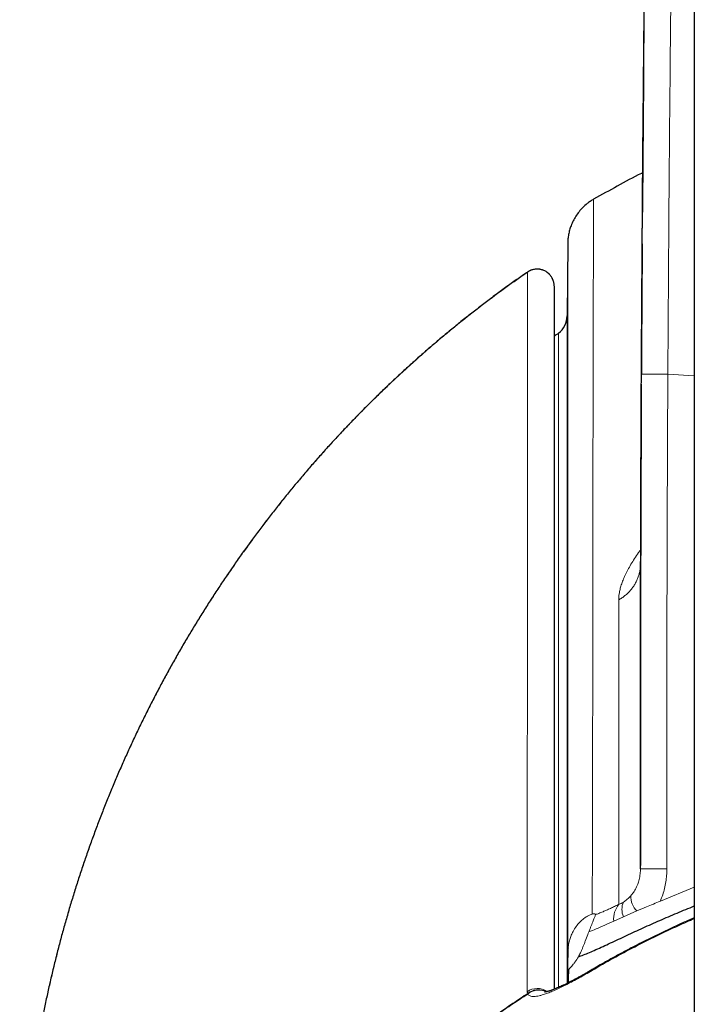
# Model space of a CAD drawing. Header units: millimetres. Extents: x 8 to 850, y 12 to 844.
# Tile 7 of 31: x 416 to 432, y 399 to 422. Entities that reach past the tile are written whole.
import ezdxf

# ---------------------------------------------------------------- set-up
doc = ezdxf.new("R2010")
doc.units = ezdxf.units.MM

msp = doc.modelspace()

# ---------------------------------------------------------------- linework, layer by layer
at = {"color": 7, "linetype": 'Continuous', "lineweight": 30}
for p, q in [((431.993, 435.139), (431.993, 397.139)), ((429.012, 416.786), (428.997, 415.08)), ((428.693, 415.782), (428.693, 399.229)), ((428.997, 415.016), (428.997, 399.366)), ((430.743, 413.474), (430.728, 409.259)), ((430.728, 409.259), (430.727, 409.235)), ((428.454, 399.193), (428.45, 399.194))]:
    msp.add_line(p, q, dxfattribs=at)
at = {"color": 8, "linetype": 'Continuous', "lineweight": 0}
for p, q in [((430.769, 417.684), (430.743, 413.474)), ((428.068, 416.11), (428.067, 416.112)), ((428.997, 415.08), (428.997, 415.016)), ((428.796, 399.271), (428.796, 414.673)), ((431.993, 413.671), (431.37, 413.705)), ((431.993, 401.627), (431.194, 401.303)), ((430.323, 400.934), (430.64, 401.071)), ((430.098, 400.833), (430.323, 400.934)), ((429.009, 399.655), (429.019, 399.676)), ((429.019, 399.677), (429.038, 399.695)), ((428.068, 399.111), (428.08, 399.137))]:
    msp.add_line(p, q, dxfattribs=at)
at = {"color": 8, "linetype": 'Continuous', "lineweight": 0, "flags": 128}
for points in [[(429.621, 417.825), (429.607, 410.326), (429.606, 409.966), (429.604, 408.529), (429.594, 402.783), (429.591, 400.997)], [(429.011, 400.07), (429.011, 407.516), (429.012, 416.786)], [(430.728, 409.264), (430.728, 409.259), (430.728, 409.259), (430.728, 409.259)]]:
    msp.add_lwpolyline(points, dxfattribs=at)
at = {"color": 8, "linetype": 'Continuous', "lineweight": 0}
for centre, radius, start, end in [((431.549, 179.119), 222.942, 90.05196, 90.21184), ((430.737, 401.107), 0.448, 157.1531, 202.8129), ((430.966, 401.409), 0.469, 177.6375, 225.9987), ((430.615, 400.89), 0.521, 139.7435, 186.2851), ((429.639, 399.653), 0.0563, 122.4484, 164.5736), ((428.293, 398.842), 0.404, 55.0636, 125.848), ((428.328, 398.804), 0.403, 64.6171, 130.2785), ((428.318, 398.822), 0.395, 70.4405, 127.1696)]:
    msp.add_arc(centre, radius, start, end, dxfattribs=at)
at = {"color": 7, "linetype": 'Continuous', "lineweight": 30}
for centre, major_axis, ratio, start_param, end_param in [((428.497, 415.084), (0, 0.512), 0.975722, 3.782414, 4.703662), ((443.993, 394.071), (0, 25.702), 0.989043, 0.640821, 0.645897)]:
    msp.add_ellipse(centre, major_axis=major_axis, ratio=ratio, start_param=start_param, end_param=end_param, dxfattribs=at)
for points, knots in [([(430.943, 432.218), (430.932, 431.577), (430.898, 429.536), (430.852, 426.094), (430.803, 421.89), (430.78, 419.086), (430.769, 417.684)], [0, 0, 0, 0, 0.132212, 0.421335, 0.710579, 1, 1, 1, 1]), ([(430.747, 413.71), (430.755, 414.976), (430.77, 417.507), (430.807, 421.784), (430.859, 426.53), (430.91, 430.011), (430.935, 431.747)], [0, 0, 0, 0, 0.2105258, 0.4210528, 0.711266, 1, 1, 1, 1]), ([(430.798, 420.621), (430.798, 420.622), (430.798, 420.623), (430.798, 420.618), (430.798, 420.607), (430.797, 420.589), (430.797, 420.547), (430.796, 420.481), (430.795, 420.383), (430.794, 420.27), (430.793, 420.143), (430.792, 420.002), (430.791, 419.847), (430.789, 419.681), (430.788, 419.503), (430.786, 419.314), (430.784, 419.111), (430.782, 418.896), (430.781, 418.669), (430.779, 418.428), (430.777, 418.175), (430.775, 417.905), (430.773, 417.686), (430.772, 417.556), (430.772, 417.524)], [0, 0, 0, 0, 0.001551, 0.010839, 0.019916, 0.029289, 0.039388, 0.071567, 0.105983, 0.145441, 0.187977, 0.233785, 0.28302, 0.335804, 0.391071, 0.449918, 0.512405, 0.578584, 0.648496, 0.722176, 0.799654, 0.880954, 0.970249, 1, 1, 1, 1]), ([(430.777, 418.187), (430.778, 418.211), (430.778, 418.322), (430.78, 418.491), (430.781, 418.694), (430.783, 418.866), (430.784, 419.035), (430.785, 419.201), (430.787, 419.367), (430.788, 419.531), (430.79, 419.694), (430.791, 419.853), (430.792, 419.992), (430.793, 420.111), (430.794, 420.209), (430.795, 420.3), (430.796, 420.381), (430.796, 420.45), (430.797, 420.508), (430.797, 420.554), (430.797, 420.588), (430.798, 420.61), (430.798, 420.617), (430.798, 420.62)], [0, 0, 0, 0, 0.025453, 0.118403, 0.179485, 0.241133, 0.302486, 0.363733, 0.425055, 0.489236, 0.553878, 0.619159, 0.685247, 0.729831, 0.774799, 0.817101, 0.855236, 0.88928, 0.919333, 0.94554, 0.968115, 0.987391, 1, 1, 1, 1]), ([(430.776, 418.45), (430.766, 418.445), (430.565, 418.345), (430.179, 418.139), (429.807, 417.93), (429.621, 417.825)], [0, 0, 0, 0, 0.024908, 0.512487, 1, 1, 1, 1]), ([(429.621, 417.825), (429.594, 417.81), (429.542, 417.778), (429.457, 417.716), (429.367, 417.636), (429.277, 417.536), (429.201, 417.43), (429.138, 417.319), (429.09, 417.21), (429.055, 417.103), (429.031, 416.998), (429.015, 416.892), (429.013, 416.821), (429.012, 416.786)], [0, 0, 0, 0, 0.072487, 0.144975, 0.251071, 0.3575, 0.463599, 0.562296, 0.660994, 0.74558, 0.830496, 0.915413, 1, 1, 1, 1]), ([(430.769, 417.651), (430.769, 417.643), (430.767, 417.474), (430.766, 417.305), (430.766, 417.143)], [0, 0, 0, 0, 0.043387, 1, 1, 1, 1]), ([(430.766, 416.778), (430.766, 416.74), (430.765, 416.593), (430.763, 416.338), (430.761, 415.963), (430.758, 415.542), (430.755, 415.079), (430.752, 414.631), (430.75, 414.199), (430.748, 413.896), (430.748, 413.737), (430.747, 413.716)], [0, 0, 0, 0, 0.037506, 0.144463, 0.249267, 0.405512, 0.556709, 0.702852, 0.843938, 0.979963, 1, 1, 1, 1]), ([(428.067, 416.112), (428.058, 416.106), (427.961, 416.04), (427.777, 415.911), (427.517, 415.724), (427.259, 415.534), (427.003, 415.341), (426.75, 415.145), (426.498, 414.946), (426.249, 414.743), (426.002, 414.538), (425.757, 414.329), (425.514, 414.117), (425.274, 413.902), (425.035, 413.684), (424.799, 413.462), (424.566, 413.238), (424.335, 413.011), (424.108, 412.782), (423.882, 412.55), (423.659, 412.314), (423.439, 412.077), (423.222, 411.836), (423.008, 411.594), (422.797, 411.348), (422.589, 411.1), (422.383, 410.85), (422.18, 410.596), (421.98, 410.341), (421.782, 410.082), (421.588, 409.821), (421.396, 409.557), (421.207, 409.291), (421.021, 409.022), (420.838, 408.751), (420.658, 408.478), (420.482, 408.203), (420.308, 407.925), (420.139, 407.646), (419.972, 407.365), (419.808, 407.082), (419.648, 406.796), (419.491, 406.509), (419.337, 406.219), (419.187, 405.928), (419.039, 405.634), (418.895, 405.338), (418.754, 405.041), (418.617, 404.742), (418.484, 404.442), (418.354, 404.14), (418.228, 403.837), (418.105, 403.532), (417.985, 403.225), (417.87, 402.918), (417.758, 402.611), (417.65, 402.301), (417.545, 401.99), (417.443, 401.677), (417.345, 401.363), (417.251, 401.047), (417.16, 400.729), (417.072, 400.411), (416.989, 400.09), (416.908, 399.769), (416.832, 399.446), (416.759, 399.122), (416.69, 398.797), (416.624, 398.472), (416.563, 398.146), (416.505, 397.819), (416.451, 397.492), (416.401, 397.165), (416.355, 396.836), (416.312, 396.507), (416.273, 396.178), (416.238, 395.847), (416.207, 395.516), (416.18, 395.185), (416.156, 394.853), (416.136, 394.522), (416.121, 394.192), (416.11, 393.928), (416.107, 393.774), (416.106, 393.73)], [0, 0, 0, 0, 0.001231, 0.013396, 0.025559, 0.037722, 0.049887, 0.062057, 0.074235, 0.086422, 0.098622, 0.110836, 0.123069, 0.135321, 0.147597, 0.159899, 0.172196, 0.184453, 0.196731, 0.209024, 0.221325, 0.23363, 0.24593, 0.258219, 0.270483, 0.282797, 0.295115, 0.307438, 0.319771, 0.332115, 0.344474, 0.356849, 0.369246, 0.381679, 0.394103, 0.406519, 0.418931, 0.43134, 0.44375, 0.456162, 0.468579, 0.481003, 0.493436, 0.505882, 0.518343, 0.530821, 0.543318, 0.555839, 0.568323, 0.580759, 0.593229, 0.605719, 0.618215, 0.630701, 0.643161, 0.655581, 0.667991, 0.680487, 0.692988, 0.705497, 0.718015, 0.730546, 0.743093, 0.755657, 0.768251, 0.78087, 0.793478, 0.806078, 0.818672, 0.831261, 0.843848, 0.856434, 0.869022, 0.881612, 0.894208, 0.906811, 0.919423, 0.932045, 0.944682, 0.95732, 0.969897, 0.982457, 0.995004, 1, 1, 1, 1]), ([(428.693, 415.787), (428.693, 415.796), (428.692, 415.819), (428.687, 415.855), (428.678, 415.893), (428.666, 415.93), (428.649, 415.966), (428.63, 416), (428.607, 416.032), (428.581, 416.062), (428.552, 416.089), (428.521, 416.112), (428.487, 416.133), (428.452, 416.151), (428.415, 416.164), (428.378, 416.174), (428.339, 416.181), (428.3, 416.183), (428.261, 416.182), (428.222, 416.177), (428.184, 416.168), (428.147, 416.156), (428.111, 416.139), (428.085, 416.125), (428.07, 416.114), (428.067, 416.112)], [0, 0, 0, 0, 0.033186, 0.079274, 0.124263, 0.169334, 0.215243, 0.260946, 0.305686, 0.351264, 0.397337, 0.442111, 0.487268, 0.533228, 0.578467, 0.623133, 0.668683, 0.714484, 0.758949, 0.804029, 0.849892, 0.894747, 0.939374, 0.984882, 1, 1, 1, 1]), ([(430.725, 402.059), (430.724, 402.539), (430.723, 403.487), (430.723, 404.893), (430.724, 406.265), (430.726, 407.603), (430.729, 408.899), (430.732, 410.154), (430.736, 411.368), (430.741, 412.55), (430.745, 413.327), (430.747, 413.71)], [0, 0, 0, 0, 0.123609, 0.244278, 0.362013, 0.476818, 0.588699, 0.695739, 0.799967, 0.901386, 1, 1, 1, 1]), ([(430.742, 412.554), (430.741, 412.483), (430.741, 412.309), (430.739, 412.038), (430.738, 411.744), (430.737, 411.464), (430.736, 411.197), (430.735, 410.945), (430.734, 410.704), (430.733, 410.499), (430.733, 410.324), (430.732, 410.17), (430.732, 410.007), (430.731, 409.835), (430.731, 409.653), (430.73, 409.449), (430.729, 409.22), (430.729, 408.968), (430.728, 408.701), (430.727, 408.419), (430.727, 408.121), (430.726, 407.806), (430.726, 407.478), (430.725, 407.136), (430.725, 406.781), (430.724, 406.414), (430.724, 406.036), (430.723, 405.644), (430.723, 405.235), (430.723, 404.809), (430.723, 404.367), (430.723, 403.909), (430.723, 403.438), (430.724, 402.952), (430.724, 402.518), (430.724, 402.247), (430.725, 402.142)], [0, 0, 0, 0, 0.020502, 0.049937, 0.078178, 0.105225, 0.130627, 0.154876, 0.177972, 0.199915, 0.213969, 0.228615, 0.244214, 0.260764, 0.278266, 0.296721, 0.319693, 0.343988, 0.369606, 0.396548, 0.425339, 0.455503, 0.487039, 0.519949, 0.554232, 0.58924, 0.625574, 0.663234, 0.702221, 0.743371, 0.785903, 0.829818, 0.875115, 0.921797, 0.969863, 1, 1, 1, 1]), ([(429.265, 399.992), (429.304, 400.006), (429.383, 400.035), (429.522, 400.092), (429.675, 400.158), (429.897, 400.258), (430.205, 400.403), (430.591, 400.584), (430.983, 400.761), (431.384, 400.936), (431.721, 401.079), (431.926, 401.161), (431.993, 401.188)], [0, 0, 0, 0, 0.066767, 0.133574, 0.200341, 0.266966, 0.400065, 0.533869, 0.667332, 0.800813, 0.934368, 1, 1, 1, 1]), ([(431.993, 400.911), (431.946, 400.89), (431.81, 400.83), (431.588, 400.729), (431.326, 400.606), (431.065, 400.481), (430.804, 400.351), (430.542, 400.217), (430.283, 400.08), (430.028, 399.941), (429.804, 399.815), (429.665, 399.734), (429.609, 399.701)], [0, 0, 0, 0, 0.057899, 0.165238, 0.272909, 0.380951, 0.489687, 0.600791, 0.711142, 0.82004, 0.926955, 1, 1, 1, 1]), ([(429.021, 400.206), (429.02, 400.2), (429.017, 400.175), (429.013, 400.131), (429.011, 400.082), (429.011, 400.033), (429.011, 399.996), (429.011, 399.968), (429.01, 399.941), (429.01, 399.911), (429.01, 399.882), (429.01, 399.857), (429.009, 399.824), (429.009, 399.787), (429.009, 399.747), (429.008, 399.711), (429.008, 399.679), (429.008, 399.651), (429.008, 399.623), (429.008, 399.599), (429.007, 399.585), (429.007, 399.578)], [0, 0, 0, 0, 0.0265966, 0.0998597, 0.170187, 0.2321489, 0.2919643, 0.3194725, 0.3470494, 0.399737, 0.4363138, 0.4747981, 0.5145271, 0.5760835, 0.6314196, 0.680789, 0.7331152, 0.7983689, 0.8669645, 0.9383139, 1, 1, 1, 1]), ([(429.011, 400.07), (429.012, 400.104), (429.013, 400.15), (429.02, 400.195), (429.022, 400.206)], [0, 0, 0, 0, 0.749389, 1, 1, 1, 1]), ([(429.011, 400.07), (429.011, 400.018), (429.01, 399.92), (429.009, 399.784), (429.008, 399.676), (429.008, 399.62), (429.008, 399.603), (429.008, 399.6)], [0, 0, 0, 0, 0.275846, 0.517713, 0.740687, 0.960734, 1, 1, 1, 1]), ([(429.609, 399.702), (429.594, 399.693), (429.551, 399.668), (429.483, 399.629), (429.408, 399.586), (429.338, 399.546), (429.27, 399.509), (429.2, 399.471), (429.131, 399.434), (429.063, 399.399), (428.997, 399.366), (428.934, 399.335), (428.875, 399.307), (428.819, 399.282), (428.767, 399.259), (428.719, 399.238), (428.674, 399.221), (428.634, 399.206), (428.599, 399.194), (428.57, 399.184), (428.544, 399.177), (428.521, 399.171), (428.5, 399.166), (428.484, 399.163), (428.472, 399.161), (428.464, 399.161), (428.461, 399.161), (428.462, 399.161), (428.462, 399.161)], [0, 0, 0, 0, 0.027905, 0.081705, 0.129447, 0.172754, 0.218512, 0.263661, 0.312453, 0.360425, 0.40746, 0.453479, 0.498415, 0.542218, 0.584843, 0.626259, 0.666439, 0.705361, 0.74301, 0.77284, 0.803694, 0.837738, 0.870766, 0.902674, 0.933421, 0.963014, 0.991509, 1, 1, 1, 1]), ([(429.007, 399.371), (429.007, 399.38), (429.007, 399.433), (429.008, 399.529), (429.009, 399.615), (429.009, 399.658)], [0, 0, 0, 0, 0.091675, 0.545848, 1, 1, 1, 1]), ([(428.508, 399.168), (428.504, 399.17), (428.49, 399.178), (428.47, 399.187), (428.454, 399.192), (428.45, 399.194)], [0, 0, 0, 0, 0.20409, 0.791439, 1, 1, 1, 1])]:
    msp.add_open_spline(points, degree=3, knots=knots, dxfattribs=at)
at = {"color": 8, "linetype": 'Continuous', "lineweight": 0}
for points, knots in [([(431.525, 429.124), (431.507, 427.819), (431.47, 425.21), (431.428, 421.335), (431.393, 417.5), (431.378, 414.97), (431.37, 413.705)], [0, 0, 0, 0, 0.253879, 0.50776, 0.753879, 1, 1, 1, 1]), ([(428.068, 416.11), (427.897, 415.991), (427.549, 415.748), (427.035, 415.365), (426.603, 415.028), (426.254, 414.745), (425.986, 414.522), (425.721, 414.295), (425.452, 414.059), (425.18, 413.814), (424.905, 413.56), (424.634, 413.302), (424.362, 413.036), (424.092, 412.764), (423.821, 412.484), (423.555, 412.2), (423.258, 411.874), (422.932, 411.505), (422.582, 411.092), (422.242, 410.674), (421.913, 410.253), (421.591, 409.825), (421.282, 409.398), (420.987, 408.971), (420.703, 408.546), (420.427, 408.115), (420.164, 407.687), (419.912, 407.262), (419.672, 406.839), (419.44, 406.412), (419.217, 405.986), (419.004, 405.561), (418.8, 405.137), (418.603, 404.709), (418.416, 404.284), (418.238, 403.863), (418.07, 403.445), (417.909, 403.025), (417.753, 402.598), (417.603, 402.165), (417.459, 401.726), (417.321, 401.285), (417.19, 400.837), (417.065, 400.384), (416.946, 399.924), (416.835, 399.461), (416.731, 398.996), (416.635, 398.526), (416.546, 398.053), (416.465, 397.578), (416.392, 397.102), (416.327, 396.625), (416.269, 396.146), (416.22, 395.666), (416.18, 395.193), (416.148, 394.729), (416.124, 394.271), (416.11, 393.938), (416.107, 393.758), (416.106, 393.73)], [0, 0, 0, 0, 0.0237711, 0.0483623, 0.0729676, 0.0862225, 0.0994774, 0.112741, 0.1260047, 0.1402173, 0.15443, 0.1686534, 0.1828769, 0.1976484, 0.2124199, 0.2272034, 0.2419869, 0.2626561, 0.2833333, 0.3036371, 0.3239409, 0.344275, 0.3646091, 0.3840056, 0.4034022, 0.4228248, 0.4422474, 0.4606842, 0.479121, 0.4975799, 0.5160387, 0.5339095, 0.5517803, 0.5696711, 0.5875619, 0.6046472, 0.6217324, 0.6388352, 0.655938, 0.6734743, 0.6910106, 0.7085655, 0.7261204, 0.7441535, 0.7621867, 0.7802397, 0.7982927, 0.8165624, 0.8348321, 0.8531222, 0.8714124, 0.8897141, 0.9080158, 0.9263381, 0.9446603, 0.9620419, 0.9794234, 0.9968228, 1, 1, 1, 1]), ([(428.057, 399.169), (428.057, 399.183), (428.057, 399.237), (428.057, 399.451), (428.058, 400.291), (428.06, 403.654), (428.063, 408.399), (428.066, 413.193), (428.068, 415.423), (428.068, 416.11)], [0, 0, 0, 0, 0.0024238, 0.0095205, 0.0379075, 0.1514553, 0.6056468, 0.8783578, 1, 1, 1, 1]), ([(428.693, 415.782), (428.692, 415.803), (428.69, 415.847), (428.673, 415.911), (428.646, 415.973), (428.609, 416.029), (428.564, 416.077), (428.511, 416.118), (428.452, 416.149), (428.388, 416.17), (428.322, 416.18), (428.255, 416.179), (428.189, 416.167), (428.125, 416.145), (428.087, 416.122), (428.068, 416.11)], [0, 0, 0, 0, 0.0745319, 0.1522706, 0.2300092, 0.3071184, 0.3842274, 0.4609944, 0.5377612, 0.6146203, 0.6914794, 0.7686868, 0.8458943, 0.9229471, 1, 1, 1, 1]), ([(431.37, 413.705), (431.365, 412.734), (431.356, 410.794), (431.348, 407.882), (431.344, 404.971), (431.346, 403.03), (431.347, 402.06)], [0, 0, 0, 0, 0.249998, 0.499996, 0.749998, 1, 1, 1, 1]), ([(430.213, 408.396), (430.213, 408.419), (430.214, 408.465), (430.224, 408.546), (430.242, 408.639), (430.272, 408.747), (430.313, 408.86), (430.365, 408.978), (430.427, 409.102), (430.5, 409.232), (430.585, 409.367), (430.661, 409.48), (430.713, 409.55), (430.729, 409.572)], [0, 0, 0, 0, 0.07507, 0.15014, 0.25046, 0.350788, 0.451107, 0.551856, 0.652615, 0.753363, 0.854579, 0.955806, 1, 1, 1, 1]), ([(430.727, 409.235), (430.726, 409.214), (430.725, 409.164), (430.713, 409.085), (430.694, 408.999), (430.667, 408.916), (430.632, 408.835), (430.59, 408.758), (430.542, 408.684), (430.487, 408.615), (430.426, 408.552), (430.36, 408.493), (430.289, 408.441), (430.238, 408.411), (430.213, 408.396)], [0, 0, 0, 0, 0.061258, 0.146598, 0.231938, 0.317278, 0.402618, 0.487959, 0.573299, 0.658639, 0.743979, 0.82932, 0.91466, 1, 1, 1, 1]), ([(430.218, 401.226), (430.218, 401.24), (430.216, 401.55), (430.218, 402.159), (430.218, 403.348), (430.216, 405.426), (430.214, 407.208), (430.213, 408.396)], [0, 0, 0, 0, 0.005916, 0.130177, 0.254437, 0.502958, 1, 1, 1, 1]), ([(430.497, 401.429), (430.511, 401.446), (430.539, 401.479), (430.575, 401.531), (430.607, 401.583), (430.636, 401.64), (430.659, 401.696), (430.68, 401.753), (430.696, 401.813), (430.71, 401.877), (430.719, 401.943), (430.724, 402.004), (430.725, 402.042), (430.725, 402.059)], [0, 0, 0, 0, 0.1074428, 0.1976287, 0.2884343, 0.3812665, 0.474827, 0.5526503, 0.6451516, 0.7383535, 0.8336775, 0.9296905, 1, 1, 1, 1]), ([(431.347, 402.06), (431.346, 402.009), (431.344, 401.907), (431.325, 401.754), (431.295, 401.601), (431.252, 401.45), (431.213, 401.352), (431.194, 401.303)], [0, 0, 0, 0, 0.195064, 0.391528, 0.592483, 0.795018, 1, 1, 1, 1]), ([(430.218, 401.226), (430.235, 401.233), (430.269, 401.248), (430.306, 401.27), (430.324, 401.281)], [0, 0, 0, 0, 0.495376, 1, 1, 1, 1]), ([(430.324, 401.281), (430.339, 401.291), (430.369, 401.311), (430.413, 401.346), (430.456, 401.385), (430.483, 401.414), (430.497, 401.429)], [0, 0, 0, 0, 0.246943, 0.495031, 0.746844, 1, 1, 1, 1]), ([(430.64, 401.071), (430.716, 401.103), (430.843, 401.155), (431.028, 401.232), (431.139, 401.28), (431.194, 401.303)], [0, 0, 0, 0, 0.429352, 0.714727, 1, 1, 1, 1]), ([(429.665, 400.984), (429.678, 400.989), (429.704, 400.998), (429.747, 401.014), (429.793, 401.032), (429.853, 401.057), (429.927, 401.089), (430.018, 401.131), (430.115, 401.177), (430.184, 401.21), (430.218, 401.226)], [0, 0, 0, 0, 0.094923, 0.189839, 0.286002, 0.382164, 0.53446, 0.686792, 0.843379, 1, 1, 1, 1]), ([(429.022, 400.206), (429.025, 400.232), (429.034, 400.297), (429.059, 400.395), (429.095, 400.497), (429.145, 400.604), (429.211, 400.711), (429.297, 400.813), (429.389, 400.894), (429.472, 400.948), (429.541, 400.982), (429.574, 400.992), (429.591, 400.997)], [0, 0, 0, 0, 0.062749, 0.153976, 0.24033, 0.323037, 0.442629, 0.560129, 0.683781, 0.805752, 0.901422, 1, 1, 1, 1]), ([(429.665, 400.984), (429.665, 400.984), (429.665, 400.979), (429.663, 400.969), (429.654, 400.941), (429.637, 400.898), (429.613, 400.839), (429.591, 400.785), (429.566, 400.724), (429.538, 400.655), (429.518, 400.604), (429.507, 400.577)], [0, 0, 0, 0, 0.005553, 0.122796, 0.233991, 0.442126, 0.55483, 0.663401, 0.770763, 0.879839, 1, 1, 1, 1]), ([(429.507, 400.577), (429.564, 400.6), (429.678, 400.646), (429.88, 400.734), (430.025, 400.8), (430.098, 400.833)], [0, 0, 0, 0, 0.333442, 0.666588, 1, 1, 1, 1]), ([(431.993, 400.889), (431.869, 400.834), (431.568, 400.701), (431.1, 400.479), (430.588, 400.223), (430.082, 399.955), (429.75, 399.764), (429.585, 399.668)], [0, 0, 0, 0, 0.1501762, 0.3625415, 0.574909, 0.7874544, 1, 1, 1, 1]), ([(429.591, 400.997), (429.6, 400.998), (429.621, 401.003), (429.645, 401.003), (429.661, 400.998), (429.664, 400.989), (429.665, 400.984)], [0, 0, 0, 0, 0.1938673, 0.4607063, 0.7281513, 1, 1, 1, 1]), ([(429.265, 399.992), (429.273, 400.006), (429.29, 400.036), (429.315, 400.09), (429.342, 400.152), (429.371, 400.221), (429.398, 400.29), (429.435, 400.388), (429.471, 400.485), (429.499, 400.557), (429.507, 400.577)], [0, 0, 0, 0, 0.0904916, 0.1822487, 0.3063588, 0.4261102, 0.5421899, 0.6553659, 0.9018049, 1, 1, 1, 1]), ([(429.037, 399.696), (429.047, 399.707), (429.068, 399.73), (429.104, 399.769), (429.143, 399.813), (429.198, 399.882), (429.238, 399.947), (429.265, 399.992)], [0, 0, 0, 0, 0.165257, 0.340079, 0.50476, 0.660541, 1, 1, 1, 1]), ([(429.585, 399.668), (429.534, 399.639), (429.431, 399.579), (429.281, 399.494), (429.134, 399.414), (428.992, 399.34), (428.858, 399.274), (428.734, 399.216), (428.619, 399.166), (428.512, 399.125), (428.419, 399.094), (428.341, 399.074), (428.276, 399.062), (428.218, 399.057), (428.167, 399.059), (428.125, 399.068), (428.091, 399.085), (428.076, 399.103), (428.068, 399.111)], [0, 0, 0, 0, 0.071548, 0.143358, 0.215212, 0.286933, 0.358406, 0.425048, 0.491905, 0.558715, 0.625293, 0.67863, 0.732211, 0.785857, 0.839404, 0.892713, 0.946356, 1, 1, 1, 1]), ([(429.007, 399.578), (429.007, 399.574), (429.007, 399.558), (429.008, 399.558), (429.008, 399.589), (429.009, 399.634), (429.009, 399.658)], [0, 0, 0, 0, 0.084241, 0.348049, 0.649797, 1, 1, 1, 1]), ([(429.019, 399.677), (429.019, 399.635), (429.018, 399.549), (429.018, 399.449), (429.018, 399.391), (429.018, 399.377)], [0, 0, 0, 0, 0.430764, 0.861543, 1, 1, 1, 1]), ([(429.03, 399.383), (429.03, 399.386), (429.031, 399.49), (429.034, 399.594), (429.037, 399.695)], [0, 0, 0, 0, 0.0279443, 1, 1, 1, 1]), ([(417.094, 379.63), (417.094, 379.631), (417.094, 379.717), (417.096, 379.886), (417.104, 380.221), (417.121, 380.637), (417.148, 381.078), (417.179, 381.46), (417.21, 381.783), (417.246, 382.106), (417.296, 382.502), (417.364, 382.97), (417.449, 383.47), (417.538, 383.929), (417.623, 384.327), (417.711, 384.705), (417.801, 385.067), (417.899, 385.434), (418.009, 385.821), (418.132, 386.224), (418.272, 386.652), (418.436, 387.124), (418.628, 387.638), (418.849, 388.185), (419.085, 388.73), (419.305, 389.204), (419.502, 389.608), (419.672, 389.942), (419.848, 390.274), (420.024, 390.595), (420.201, 390.905), (420.377, 391.204), (420.558, 391.501), (420.739, 391.787), (420.917, 392.062), (421.094, 392.326), (421.275, 392.588), (421.514, 392.926), (421.817, 393.337), (422.185, 393.808), (422.558, 394.265), (422.925, 394.691), (423.289, 395.095), (423.632, 395.46), (423.964, 395.8), (424.27, 396.101), (424.566, 396.384), (424.844, 396.64), (425.118, 396.886), (425.431, 397.158), (425.791, 397.461), (426.192, 397.784), (426.59, 398.091), (426.971, 398.374), (427.347, 398.643), (427.712, 398.894), (427.959, 399.057), (428.08, 399.137)], [0, 0, 0, 0, 0.000194, 0.011751, 0.02331, 0.046365, 0.069428, 0.08445, 0.099473, 0.114502, 0.129532, 0.154746, 0.179969, 0.199562, 0.21916, 0.235943, 0.252728, 0.270155, 0.287585, 0.307378, 0.327177, 0.348259, 0.374287, 0.400328, 0.426382, 0.452448, 0.468645, 0.484842, 0.50105, 0.517259, 0.53208, 0.546902, 0.561733, 0.576565, 0.58999, 0.603415, 0.616847, 0.630279, 0.655653, 0.681039, 0.705053, 0.729078, 0.750598, 0.772126, 0.790398, 0.808676, 0.824282, 0.839893, 0.854196, 0.868501, 0.889394, 0.910296, 0.929421, 0.948554, 0.965909, 0.98327, 1, 1, 1, 1]), ([(428.068, 399.111), (427.949, 399.033), (427.711, 398.877), (427.354, 398.631), (426.995, 398.375), (426.613, 398.093), (426.218, 397.789), (425.797, 397.451), (425.409, 397.125), (425.054, 396.814), (424.74, 396.531), (424.433, 396.243), (424.132, 395.952), (423.837, 395.657), (423.548, 395.358), (423.265, 395.055), (422.989, 394.749), (422.674, 394.388), (422.324, 393.969), (421.944, 393.49), (421.577, 393.003), (421.262, 392.561), (420.993, 392.167), (420.768, 391.823), (420.547, 391.472), (420.33, 391.115), (420.118, 390.752), (419.912, 390.383), (419.712, 390.009), (419.518, 389.631), (419.306, 389.197), (419.08, 388.709), (418.844, 388.164), (418.624, 387.617), (418.418, 387.064), (418.225, 386.504), (418.064, 385.995), (417.931, 385.54), (417.823, 385.141), (417.721, 384.737), (417.626, 384.329), (417.538, 383.917), (417.459, 383.506), (417.387, 383.098), (417.324, 382.692), (417.261, 382.227), (417.202, 381.702), (417.157, 381.19), (417.129, 380.747), (417.111, 380.376), (417.099, 380.003), (417.096, 379.754), (417.095, 379.629), (417.095, 379.629)], [0, 0, 0, 0, 0.016446, 0.032892, 0.050395, 0.067898, 0.088533, 0.109168, 0.131895, 0.148844, 0.165794, 0.182744, 0.199705, 0.216668, 0.23363, 0.250594, 0.267559, 0.284524, 0.309968, 0.335413, 0.360998, 0.386584, 0.40402, 0.421458, 0.438895, 0.456907, 0.474921, 0.492934, 0.511342, 0.52975, 0.548158, 0.574196, 0.600255, 0.626315, 0.652394, 0.679083, 0.705771, 0.724554, 0.743338, 0.762121, 0.781457, 0.800794, 0.820131, 0.839097, 0.858065, 0.877031, 0.904169, 0.931306, 0.948474, 0.965647, 0.98282, 0.999998, 1, 1, 1, 1]), ([(428.08, 399.137), (428.073, 399.14), (428.06, 399.147), (428.058, 399.162), (428.057, 399.169)], [0, 0, 0, 0, 0.49814, 1, 1, 1, 1])]:
    msp.add_open_spline(points, degree=3, knots=knots, dxfattribs=at)
msp.add_open_spline([(431.37, 413.705), (431.325, 413.705), (431.236, 413.706), (431.114, 413.706), (431.006, 413.707), (430.915, 413.708), (430.841, 413.709), (430.788, 413.709), (430.754, 413.71), (430.75, 413.71), (430.747, 413.71)], degree=3, dxfattribs=at)

doc.saveas('drawing.dxf')
